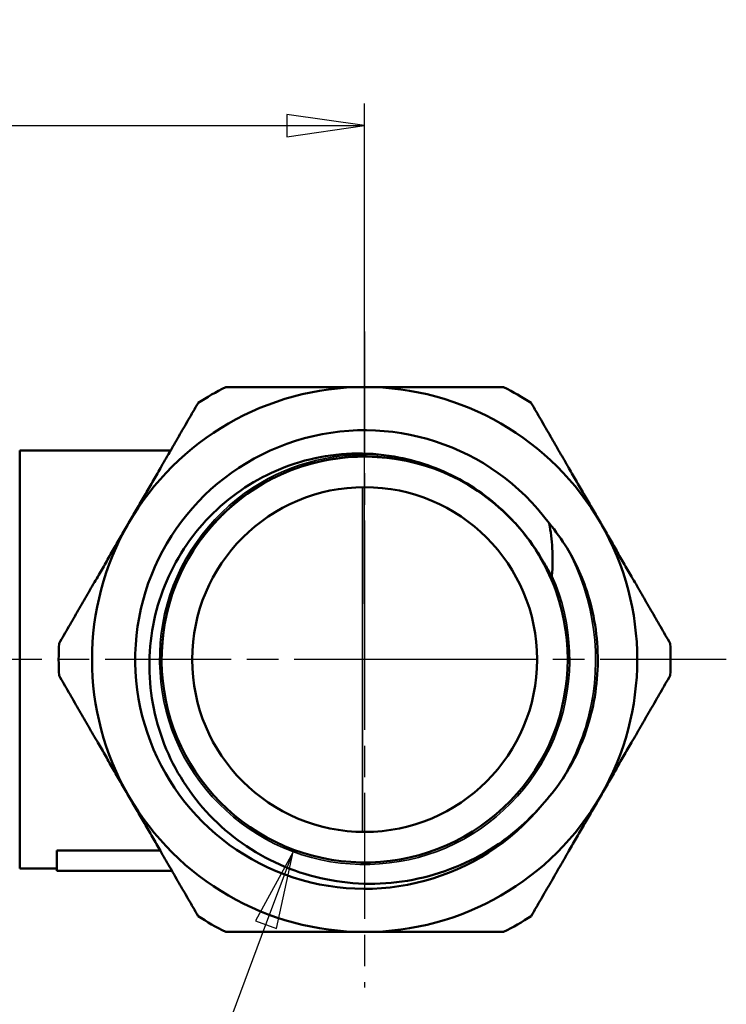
# Model space of a CAD drawing. Header units: millimetres. Extents: x -119 to 738, y -69 to 356.
# Tile 7 of 19: x 77 to 109, y 118 to 162. Entities that reach past the tile are written whole.
import ezdxf

# ---------------------------------------------------------------- set-up
doc = ezdxf.new("R2010")
doc.units = ezdxf.units.MM
doc.linetypes.add('CHAIN', pattern=[0.7087, 0.4724, -0.0591, 0.1181, -0.0591])
for name, color, linetype, lineweight in [('Видимые тонкие (ГОСТ)', 7, 'Continuous', 35), ('Видимый контур (ГОСТ)', 7, 'Continuous', 50), ('Маркер центра (ГОСТ)', 7, 'Continuous', 25), ('Размер (ГОСТ)', 7, 'Continuous', 25)]:
    doc.layers.add(name, color=color, linetype=linetype, lineweight=lineweight)
doc.styles.add('Обычный текст (ГОСТ)', font='GOST Common Italic.ttf')
doc.dimstyles.new('Обычный (ГОСТ)', dxfattribs={"dimtxt": 3.5, "dimasz": 3.5, "dimexe": 1, "dimexo": 0, "dimgap": 0.5, "dimtad": 1, "dimrnd": 1e-08, "dimtxsty": 'Обычный текст (ГОСТ)', "dimblk": 'Filled-1', "dimcen": 0.09, "dimdle": 15, "dimclrd": 256, "dimclre": 256, "dimclrt": 256, "dimazin": 2, "dimtfac": 0.714286, "dimtdec": 3, "dimtmove": 0, "dimatfit": 3, "dimfxl": 1, "dimtolj": 1, "dimlwd": 25, "dimlwe": 25, "dimarcsym": 0})

# ---------------------------------------------------------------- blocks, each defined once
blk = doc.blocks.new('Filled-1')
at = {"color": 0}
for p, q in [((0, 0), (-1, 0.143)), ((-1, 0.143), (-1, -0.143)), ((-1, 0), (0, 0)), ((-1, -0.143), (0, 0))]:
    blk.add_line(p, q, dxfattribs=at)
at = {"color": 0, "flags": 128}
blk.add_lwpolyline([(-1, -0.143), (0, 0), (-1, 0.143), (-1, -0.143)], dxfattribs=at)
at = {"color": 0}
blk.add_solid([(-1, -0.143), (0, 0), (-1, 0.143), (-1, -0.143)], dxfattribs=at)
blk = doc.blocks.new('*D9')
at = {"layer": 'Defpoints', "color": 0, "linetype": 'Continuous', "transparency": 16777216}
for p in [(92.485, 157.191), (42.985, 142.191), (92.485, 135.687)]:
    blk.add_point(p, dxfattribs=at)
at = {"layer": 'Размер (ГОСТ)', "linetype": 'Continuous', "lineweight": 25, "transparency": 16777216}
for p, q in [((42.985, 142.191), (42.985, 158.191)), ((92.485, 135.687), (92.485, 158.191)), ((46.485, 157.191), (88.985, 157.191))]:
    blk.add_line(p, q, dxfattribs=at)
at = {"layer": 'Размер (ГОСТ)', "linetype": 'Continuous', "lineweight": 25, "transparency": 16777216, "xscale": 3.5, "yscale": 3.5, "zscale": 3.5, "rotation": 180}
blk.add_blockref('Filled-1', (42.985, 157.191), dxfattribs=at)
at = {"layer": 'Размер (ГОСТ)', "linetype": 'Continuous', "lineweight": 25, "transparency": 16777216, "xscale": 3.5, "yscale": 3.5, "zscale": 3.5}
blk.add_blockref('Filled-1', (92.485, 157.191), dxfattribs=at)
at = {"layer": 'Размер (ГОСТ)', "linetype": 'Continuous', "lineweight": 25, "transparency": 16777216, "insert": (63.248, 161.891), "char_height": 3.5, "attachment_point": 1, "style": 'Обычный текст (ГОСТ)'}
blk.add_mtext('\\A1;49,5', dxfattribs=at)
blk = doc.blocks.new('*D10')
at = {"layer": 'Defpoints', "color": 0, "linetype": 'Continuous', "transparency": 16777216}
for p in [(92.486, 133.189), (89.269, 124.548)]:
    blk.add_point(p, dxfattribs=at)
at = {"layer": 'Размер (ГОСТ)', "linetype": 'Continuous', "lineweight": 25, "transparency": 16777216}
for p, q in [((79.796, 99.101), (88.048, 121.268)), ((61.071, 99.101), (79.796, 99.101))]:
    blk.add_line(p, q, dxfattribs=at)
at = {"layer": 'Размер (ГОСТ)', "linetype": 'Continuous', "lineweight": 25, "transparency": 16777216, "xscale": 3.5, "yscale": 3.5, "zscale": 3.5, "rotation": 69.5803377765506}
blk.add_blockref('Filled-1', (89.269, 124.548), dxfattribs=at)
at = {"layer": 'Размер (ГОСТ)', "linetype": 'Continuous', "lineweight": 25, "transparency": 16777216, "insert": (61.071, 103.104), "char_height": 3.5, "attachment_point": 1, "style": 'Обычный текст (ГОСТ)'}
blk.add_mtext('\\A1; \\fGOST Common|b0|i1;\\H3.5000;G 1/2"', dxfattribs=at)

msp = doc.modelspace()

# ---------------------------------------------------------------- linework, layer by layer
at = {"layer": 'Видимые тонкие (ГОСТ)'}
msp.add_line((92.385, 140.936), (92.385, 125.438), dxfattribs=at)
for points, knots in [([(100.903, 136.951), (101.866, 134.798), (101.959, 132.27), (101.157, 130.051), (100.355, 127.833), (98.667, 125.95), (96.55, 124.91), (94.434, 123.871), (91.913, 123.686), (89.668, 124.407), (87.423, 125.127), (85.48, 126.743), (84.364, 128.819), (83.248, 130.895), (82.97, 133.406), (83.606, 135.675), (84.242, 137.944), (85.783, 139.945), (87.815, 141.138), (89.606, 142.19), (91.76, 142.604), (93.814, 142.311)], [2.721087, 2.721087, 2.721087, 2.721087, 3.488575, 3.488575, 3.488575, 4.255847, 4.255847, 4.255847, 5.022906, 5.022906, 5.022906, 5.789759, 5.789759, 5.789759, 6.556412, 6.556412, 6.556412, 7.322871, 7.322871, 7.322871, 7.998622, 7.998622, 7.998622, 7.998622]), ([(101.585, 138.187), (102.827, 135.927), (103.184, 133.196), (102.564, 130.693), (102.306, 129.65), (101.88, 128.651), (101.314, 127.737)], [2.639124, 2.639124, 2.639124, 2.639124, 3.384203, 3.384203, 3.384203, 3.69464, 3.69464, 3.69464, 3.69464])]:
    msp.add_open_spline(points, degree=3, knots=knots, dxfattribs=at)
at = {"layer": 'Видимый контур (ГОСТ)'}
for p, q in [((76.985, 123.787), (76.985, 142.587)), ((83.767, 142.587), (76.985, 142.587)), ((94.071, 142.178), (94.071, 142.178)), ((78.647, 124.602), (83.297, 124.602)), ((78.647, 123.687), (78.647, 124.602)), ((78.647, 123.787), (76.985, 123.787)), ((83.825, 123.687), (78.647, 123.687))]:
    msp.add_line(p, q, dxfattribs=at)
msp.add_circle((92.485, 133.187), 7.75, dxfattribs=at)
for radius, start, end in [(12.25, 90, 150), (13.75, 117.0123, 122.9877), (12.25, 30, 90), (13.75, 57.0123, 62.9877), (10.309, 36.4509, 320.6512), (9.13, 80, 179.9796), (12.25, 150, 210), (9.13, 42.2406, 42.4166), (12.25, 330, 30), (13.75, 177.0123, 182.9877), (13.75, 357.0123, 2.9877), (12.25, 210, 270), (12.25, 270, 330), (13.75, 237.0123, 242.9877), (13.75, 297.0123, 302.9877)]:
    msp.add_arc((92.485, 133.187), radius, start, end, dxfattribs=at)
for points, weights in [([(86.24, 145.437), (89.543, 145.437), (92.485, 145.437)], [1.01464428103, 1.03767305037, 1]), ([(92.485, 145.437), (95.428, 145.437), (98.73, 145.437)], [1, 1.03767305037, 1.01464428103]), ([(81.876, 139.312), (83.348, 141.86), (84.999, 144.72)], [1, 1.03767305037, 1.01464428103]), ([(99.972, 144.72), (101.623, 141.86), (103.094, 139.312)], [1.01464428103, 1.03767305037, 1]), ([(78.754, 133.904), (80.405, 136.764), (81.876, 139.312)], [1.01464428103, 1.03767305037, 1]), ([(103.094, 139.312), (104.565, 136.764), (106.217, 133.904)], [1, 1.03767305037, 1.01464428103]), ([(81.876, 127.062), (80.405, 129.61), (78.754, 132.47)], [1, 1.03767305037, 1.01464428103]), ([(106.217, 132.47), (104.565, 129.61), (103.094, 127.062)], [1.01464428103, 1.03767305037, 1]), ([(84.999, 121.654), (83.348, 124.514), (81.876, 127.062)], [1.01464428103, 1.03767305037, 1]), ([(103.094, 127.062), (101.623, 124.514), (99.972, 121.654)], [1, 1.03767305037, 1.01464428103]), ([(92.485, 120.937), (89.543, 120.937), (86.24, 120.937)], [1, 1.03767305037, 1.01464428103]), ([(98.73, 120.937), (95.428, 120.937), (92.485, 120.937)], [1.01464428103, 1.03767305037, 1])]:
    msp.add_rational_spline(points, weights, degree=2, dxfattribs=at)
for points, knots in [([(99.22, 139.34), (98.337, 140.304), (97.251, 141.083), (96.047, 141.593), (93.874, 142.514), (91.341, 142.547), (89.144, 141.684), (86.956, 140.823), (85.128, 139.082), (84.161, 136.938), (83.198, 134.799), (83.102, 132.285), (83.901, 130.08), (84.697, 127.88), (86.374, 126.013), (88.475, 124.985), (90.592, 123.95), (93.117, 123.779), (95.354, 124.52), (97.578, 125.256), (99.493, 126.883), (100.577, 128.96), (101.666, 131.043), (101.905, 133.554), (101.232, 135.805), (100.842, 137.106), (100.158, 138.319), (99.244, 139.325)], [-8.684468, -8.684468, -8.684468, -8.684468, -8.254782, -8.254782, -8.254782, -7.479351, -7.479351, -7.479351, -6.706518, -6.706518, -6.706518, -5.93589, -5.93589, -5.93589, -5.167091, -5.167091, -5.167091, -4.392796, -4.392796, -4.392796, -3.622985, -3.622985, -3.622985, -2.85076, -2.85076, -2.85076, -2.404356, -2.404356, -2.404356, -2.404356]), ([(93.814, 142.312), (93.188, 142.422), (92.552, 142.466), (91.277, 142.423), (90.642, 142.336), (88.834, 141.895), (87.716, 141.375), (85.731, 139.931), (84.885, 139.016), (83.583, 136.903), (83.143, 135.723), (82.736, 133.248), (82.778, 131.976), (83.347, 129.506), (83.874, 128.333), (85.354, 126.242), (86.296, 125.348), (88.482, 123.962), (89.706, 123.487), (92.279, 123.03), (93.605, 123.056), (96.186, 123.616), (97.415, 124.149), (99.231, 125.4), (99.886, 125.988), (100.458, 126.65)], [-4.229997, -4.229997, -4.229997, -4.229997, -4.038753, -4.038753, -3.846406, -3.846406, -3.479262, -3.479262, -3.108228, -3.108228, -2.733304, -2.733304, -2.354491, -2.354491, -1.971791, -1.971791, -1.585204, -1.585204, -1.19473, -1.19473, -0.800371, -0.800371, -0.402127, -0.402127, -0.138501, -0.138501, -0.138501, -0.138501]), ([(99.225, 139.345), (98.51, 140.13), (97.672, 140.788), (95.827, 141.791), (94.841, 142.133), (93.814, 142.312)], [-0.6314643, -0.6314643, -0.6314643, -0.6314643, -0.3126286, -0.3126286, 0, 0, 0, 0]), ([(100.903, 136.951), (100.903, 136.95), (100.903, 136.948), (100.902, 136.945), (100.902, 136.945), (100.901, 136.944), (100.9, 136.943), (100.899, 136.943), (100.899, 136.943), (100.897, 136.943), (100.896, 136.943), (100.894, 136.944), (100.893, 136.945), (100.887, 136.95), (100.882, 136.955), (100.857, 136.987), (100.83, 137.033), (100.733, 137.2), (100.632, 137.387), (100.235, 138.058), (99.837, 138.674), (99.244, 139.325)], [-0.5245795, -0.5245795, -0.5245795, -0.5245795, -0.5196036, -0.5196036, -0.5172636, -0.5172636, -0.5155085, -0.5155085, -0.5136527, -0.5136527, -0.5109573, -0.5109573, -0.5061326, -0.5061326, -0.4900804, -0.4900804, -0.4349653, -0.4349653, -0.2966386, -0.2966386, -0.024225, -0.024225, -0.024225, -0.024225]), ([(100.778, 139.312), (100.846, 138.941), (100.892, 138.566), (100.94, 137.777), (100.936, 137.363), (100.903, 136.951)], [-0.245306, -0.245306, -0.245306, -0.245306, -0.128441, -0.128441, 0, 0, 0, 0]), ([(101.585, 138.187), (101.903, 137.675), (102.25, 136.977), (102.837, 135.08), (102.984, 134.001), (102.957, 132.922)], [0, 0, 0, 0, 0.1807981, 0.1807981, 0.3951101, 0.3951101, 0.3951101, 0.3951101]), ([(102.957, 132.922), (102.929, 131.844), (102.728, 130.774), (102.046, 128.909), (101.664, 128.229), (101.32, 127.733)], [0, 0, 0, 0, 0.3236302, 0.3236302, 0.5969572, 0.5969572, 0.5969572, 0.5969572])]:
    msp.add_open_spline(points, degree=3, knots=knots, dxfattribs=at)
for points in [[(100.778, 139.312), (101.071, 138.956), (101.341, 138.58), (101.585, 138.187)], [(83.364, 133.566), (83.367, 133.647), (83.371, 133.727), (83.377, 133.808)], [(83.382, 133.889), (83.377, 133.811), (83.372, 133.731), (83.367, 133.651)], [(83.356, 133.19), (83.356, 133.271), (83.357, 133.351), (83.359, 133.432)], [(101.32, 127.733), (101.057, 127.352), (100.768, 126.991), (100.458, 126.65)]]:
    msp.add_open_spline(points, degree=3, dxfattribs=at)
at = {"layer": 'Маркер центра (ГОСТ)', "linetype": 'CHAIN', "ltscale": 11.993792}
for p, q in [((92.485, 147.937), (92.485, 130.687)), ((92.485, 135.687), (92.485, 118.437)), ((94.985, 133.187), (40.717, 133.187)), ((108.735, 133.187), (89.985, 133.187))]:
    msp.add_line(p, q, dxfattribs=at)
at = {"layer": 'Маркер центра (ГОСТ)', "linetype": 'CHAIN', "ltscale": 2.777527}
for p, q in [((92.485, 135.687), (92.485, 130.687)), ((92.485, 135.687), (92.485, 130.687)), ((94.985, 133.187), (89.985, 133.187)), ((94.985, 133.187), (89.985, 133.187))]:
    msp.add_line(p, q, dxfattribs=at)

# ---------------------------------------------------------------- dimensions: what is measured, and where the dimension line sits
at = {"layer": 'Размер (ГОСТ)', "linetype": 'Continuous', "lineweight": 25}
dim = msp.add_linear_dim(base=(92.485, 157.191), p1=(42.985, 142.191), p2=(92.485, 135.687), dimstyle='Обычный (ГОСТ)', override={"dimgap": 0.5, "dimdec": 2, "dimtol": 0, "dimlim": 0, "dimtp": 0, "dimtm": 0, "dimtdec": 3, "dimtofl": 0, "dimatfit": 1}, dxfattribs=at)
dim.commit()
dim.dimension.update_dxf_attribs({"geometry": '*D9', "text_midpoint": (67.735, 157.191), "dimtype": 160})
dim = msp.add_radius_dim(center=(92.486, 133.189), mpoint=(89.269, 124.548), text=' \\fGOST Common|b0|i1;\\H3.5000;G 1/2"', dimstyle='Обычный (ГОСТ)', override={"dimgap": 0.5, "dimtih": 1, "dimtoh": 1, "dimdec": 2, "dimlfac": 1, "dimcen": 0, "dimtol": 0, "dimlim": 0, "dimtp": 0, "dimtm": 0, "dimtdec": 3, "dimtofl": 0}, dxfattribs=at)
dim.commit()
dim.dimension.update_dxf_attribs({"geometry": '*D10', "text_midpoint": (68.514, 99.101), "dimtype": 164})

doc.saveas('drawing.dxf')
